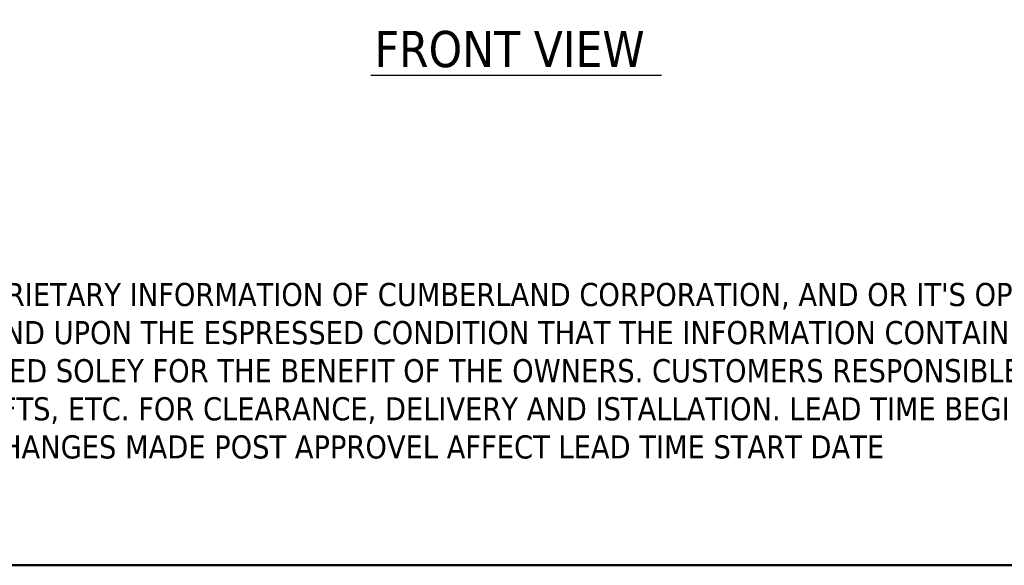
# Model space of a CAD drawing. Header units: inches. Extents: x 1 to 118, y 2 to 76.
# Tile 2 of 9: x 22 to 45, y 2 to 16. Entities that reach past the tile are written whole.
import ezdxf
from ezdxf.enums import TextEntityAlignment as Align

# ---------------------------------------------------------------- set-up
doc = ezdxf.new("R2010")
doc.units = ezdxf.units.IN
doc.header["$LTSCALE"] = 7
doc.header["$MEASUREMENT"] = 0
for name, color, linetype, lineweight in [('Border (ANSI)', 7, 'Continuous', 50), ('Symbol (ANSI)', 7, 'Continuous', 13), ('Title (ANSI)', 7, 'Continuous', 25)]:
    doc.layers.add(name, color=color, linetype=linetype, lineweight=lineweight)
doc.styles.add('Note Text (ANSI)', font='tahoma.ttf')
doc.styles.add('Text Style53', font='tahomabd.ttf')
doc.styles.add('Text Style70', font='tahoma.ttf')

# ---------------------------------------------------------------- blocks, each defined once
blk = doc.blocks.new('Borders GILMORE BOARDER')
at = {"layer": 'Border (ANSI)'}
blk.add_line((16.8, 0.35), (0.2, 0.35), dxfattribs=at)
blk = doc.blocks.new('Title Blocks 2020 CUMBERLAND VENDOR TITLE BLOCK')
at = {"layer": 'Title (ANSI)', "color": 1, "true_color": 0xff0000, "insert": (0.5, 1.4371), "char_height": 0.08, "attachment_point": 1, "line_spacing_factor": 0.987884, "style": 'Note Text (ANSI)'}
blk.add_mtext("\\fTahoma|b0|i0;{\\H0.0800;THIS DRAWING IS THE CONFIDENTIAL AND PRORIETARY INFORMATION OF CUMBERLAND CORPORATION, AND OR IT'S OPERATING COMPANIES.\\P}\\fTahoma|b0|i0;{\\H0.0800;IT IS SUBMITTED TO RETURN UPON REQUEST AND UPON THE ESPRESSED CONDITION THAT THE INFORMATION CONTAINED HEREIN\\P}\\fTahoma|b0|i0;{\\H0.0800;WILL BE HELD IN CONFIDENCE AND WILL BE USED SOLEY FOR THE BENEFIT OF THE OWNERS. CUSTOMERS RESPONSIBLE FOR VERIFYING\\P}\\fTahoma|b0|i0;{\\H0.0800;ALL ENTERWAYS, STAIRWELLS, ELEVATOR SHAFTS, ETC. FOR CLEARANCE, DELIVERY AND ISTALLATION. LEAD TIME BEGINS WHEN ORIGINATOR\\P}\\fTahoma|b0|i0;{\\H0.0800;RECEIVES FINAL PRINT APPROVAL DRAWING; CHANGES MADE POST APPROVEL AFFECT LEAD TIME START DATE}", dxfattribs=at)
at = {"layer": 'Title (ANSI)', "style": 'Text Style53'}
blk.add_attdef('<DRAWN_BY:>', text='', height=0.1, dxfattribs=at).set_placement((12.78, 0.7407), align=Align.MIDDLE_CENTER)

msp = doc.modelspace()

# ---------------------------------------------------------------- linework, layer by layer
at = {"layer": 'Symbol (ANSI)', "lineweight": 30}
msp.add_line((30.1346, 14.3135), (37.1693, 14.3135), dxfattribs=at)

# ---------------------------------------------------------------- block references
at = {"xscale": 7, "yscale": 7, "zscale": 7}
for name, p in [('Borders GILMORE BOARDER', (0, 0)), ('Title Blocks 2020 CUMBERLAND VENDOR TITLE BLOCK', (2.1, -0.7748))]:
    msp.add_blockref(name, p, dxfattribs=at)

# ---------------------------------------------------------------- texts
at = {"layer": 'Symbol (ANSI)', "insert": (30.2221, 14.492), "char_height": 0.875, "attachment_point": 7, "style": 'Text Style70'}
msp.add_mtext('FRONT VIEW', dxfattribs=at)

doc.saveas('drawing.dxf')
